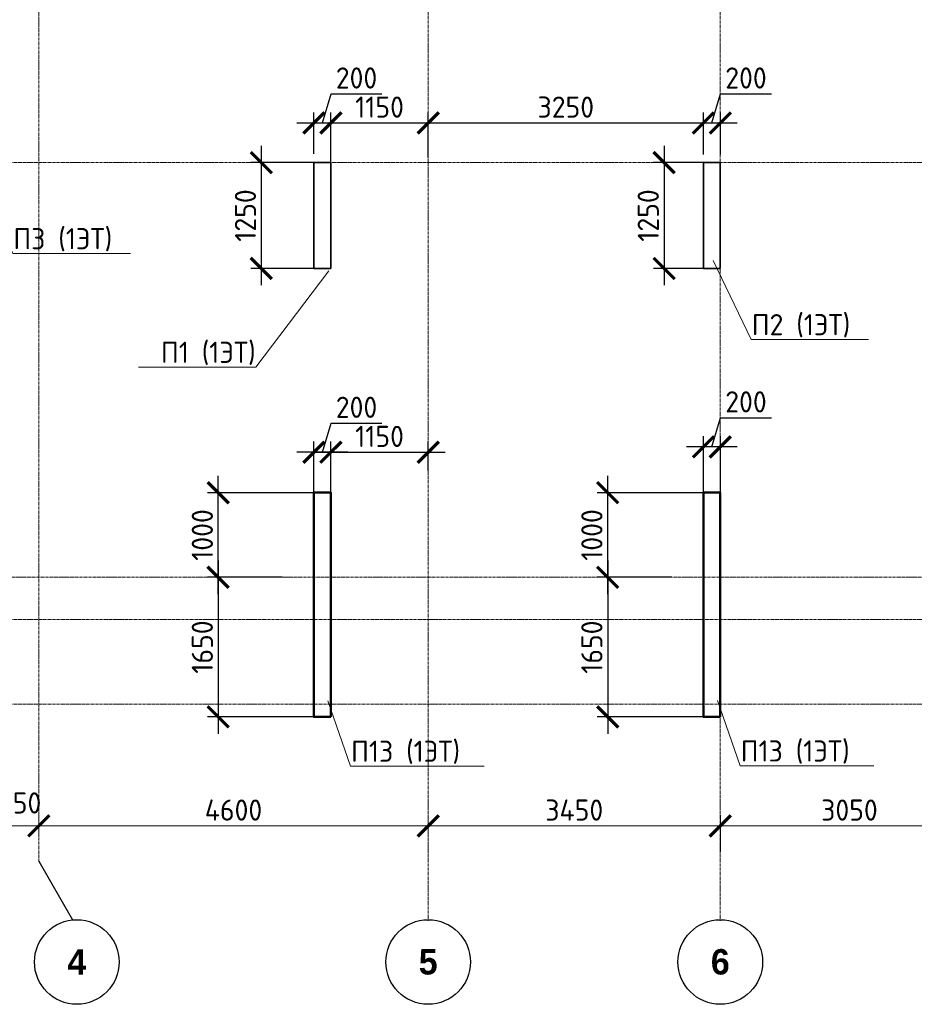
# Model space of a CAD drawing. Header units: millimetres. Extents: x 263826 to 1718326, y -423071 to 70137.
# Tile 186 of 256: x 432368 to 442934, y -84909 to -73275. Entities that reach past the tile are written whole.
import ezdxf
from ezdxf import colors
from ezdxf.entities.mleader import LeaderData, LeaderLine
from ezdxf.math import Vec2, Vec3

# ---------------------------------------------------------------- set-up
doc = ezdxf.new("R2010")
doc.units = ezdxf.units.MM
doc.linetypes.add('______5', pattern=[1100, 800, -100, 100, -100])
doc.linetypes.add('осевая', pattern=[50.8, 31.75, -6.35, 6.35, -6.35])
doc.layers.add('Колонна_ бетон', color=7, linetype='Continuous', lineweight=50, true_color=0xb4b496)
for name, color, linetype, lineweight in [('Конструкции 0.5', 5, 'Continuous', 50), ('Оси', 40, '______5', 18), ('подоснова', 151, 'Continuous', 5), ('РАЗМЕРЫ', 1, 'Continuous', 9), ('Узлы', 7, 'Continuous', 0)]:
    doc.layers.add(name, color=color, linetype=linetype, lineweight=lineweight)
doc.styles.add('Century Gothic', font='GOTHIC.TTF')
doc.styles.add('GOST-2.304_Type-B', font='GOST_Common.ttf')
doc.dimstyles.new('СПДС', dxfattribs={"dimscale": 100, "dimtxt": 2.5, "dimasz": 2.5, "dimexe": 1.25, "dimexo": 0, "dimtad": 1, "dimdec": 0, "dimtxsty": 'GOST-2.304_Type-B', "dimblk": 'ARCHTICK', "dimcen": 2.5, "dimdle": 2, "dimadec": 0, "dimazin": 2, "dimtfac": 0.75, "dimtdec": 0, "dimtmove": 1, "dimatfit": 3, "dimfxl": 1, "dimtolj": 1, "dimarcsym": 1})

# ---------------------------------------------------------------- blocks, each defined once
blk = doc.blocks.new('NSY101')
at = {"color": 0, "linetype": 'ByBlock', "lineweight": -2}
blk.add_circle((0, 0), 50, dxfattribs=at)
blk = doc.blocks.new('_ArchTick')
at = {"color": 0, "linetype": 'ByBlock', "const_width": 0.15}
blk.add_lwpolyline([(-0.5, -0.5), (0.5, 0.5)], dxfattribs=at)
blk = doc.blocks.new('*D3817')
at = {"layer": 'DEFPOINTS', "color": 0, "lineweight": 0, "transparency": 16777216}
for p in [(483205, -129833), (483205, -129895), (482755, -129989)]:
    blk.add_point(p, dxfattribs=at)
at = {"layer": 'РАЗМЕРЫ', "color": 0, "lineweight": -2, "transparency": 16777216}
for p, q in [((482755, -129989), (482755, -129708)), ((483205, -129895), (483205, -129708)), ((482555, -129833), (483405, -129833))]:
    blk.add_line(p, q, dxfattribs=at)
at = {"layer": 'РАЗМЕРЫ', "color": 0, "lineweight": -2, "transparency": 16777216, "xscale": 250, "yscale": 250, "zscale": 250, "rotation": 180}
blk.add_blockref('_ArchTick', (482755, -129833), dxfattribs=at)
at = {"layer": 'РАЗМЕРЫ', "color": 0, "lineweight": -2, "transparency": 16777216, "xscale": 250, "yscale": 250, "zscale": 250}
blk.add_blockref('_ArchTick', (483205, -129833), dxfattribs=at)
at = {"layer": 'РАЗМЕРЫ', "color": 0, "transparency": 16777216, "insert": (482977, -129562), "char_height": 250, "attachment_point": 5, "style": 'GOST-2.304_Type-B'}
blk.add_mtext('\\A1;450', dxfattribs=at)
blk = doc.blocks.new('*D3818')
at = {"layer": 'DEFPOINTS', "color": 0, "lineweight": 0, "transparency": 16777216}
for p in [(483205, -129833), (487805, -129833), (487805, -129926)]:
    blk.add_point(p, dxfattribs=at)
at = {"layer": 'РАЗМЕРЫ', "color": 0, "lineweight": -2, "transparency": 16777216}
for p, q in [((487805, -129926), (487805, -129708)), ((483005, -129833), (488005, -129833)), ((483205, -129833), (483205, -129958))]:
    blk.add_line(p, q, dxfattribs=at)
at = {"layer": 'РАЗМЕРЫ', "color": 0, "lineweight": -2, "transparency": 16777216, "xscale": 250, "yscale": 250, "zscale": 250, "rotation": 180}
blk.add_blockref('_ArchTick', (483205, -129833), dxfattribs=at)
at = {"layer": 'РАЗМЕРЫ', "color": 0, "lineweight": -2, "transparency": 16777216, "xscale": 250, "yscale": 250, "zscale": 250}
blk.add_blockref('_ArchTick', (487805, -129833), dxfattribs=at)
at = {"layer": 'РАЗМЕРЫ', "color": 0, "transparency": 16777216, "insert": (485505, -129646), "char_height": 250, "attachment_point": 5, "style": 'GOST-2.304_Type-B'}
blk.add_mtext('\\A1;4600', dxfattribs=at)
blk = doc.blocks.new('*D3819')
at = {"layer": 'DEFPOINTS', "color": 0, "lineweight": 0, "transparency": 16777216}
for p in [(491255, -129833), (487805, -129926), (491255, -130107)]:
    blk.add_point(p, dxfattribs=at)
at = {"layer": 'РАЗМЕРЫ', "color": 0, "lineweight": -2, "transparency": 16777216}
for p, q in [((487805, -129926), (487805, -129708)), ((491255, -130107), (491255, -129708)), ((487605, -129833), (491455, -129833))]:
    blk.add_line(p, q, dxfattribs=at)
at = {"layer": 'РАЗМЕРЫ', "color": 0, "lineweight": -2, "transparency": 16777216, "xscale": 250, "yscale": 250, "zscale": 250, "rotation": 180}
blk.add_blockref('_ArchTick', (487805, -129833), dxfattribs=at)
at = {"layer": 'РАЗМЕРЫ', "color": 0, "lineweight": -2, "transparency": 16777216, "xscale": 250, "yscale": 250, "zscale": 250}
blk.add_blockref('_ArchTick', (491255, -129833), dxfattribs=at)
at = {"layer": 'РАЗМЕРЫ', "color": 0, "transparency": 16777216, "insert": (489530, -129646), "char_height": 250, "attachment_point": 5, "style": 'GOST-2.304_Type-B'}
blk.add_mtext('\\A1;3450', dxfattribs=at)
blk = doc.blocks.new('*D3820')
at = {"layer": 'DEFPOINTS', "color": 0, "lineweight": 0, "transparency": 16777216}
for p in [(494305, -129833), (494305, -130050), (491255, -130136)]:
    blk.add_point(p, dxfattribs=at)
at = {"layer": 'РАЗМЕРЫ', "color": 0, "lineweight": -2, "transparency": 16777216}
for p, q in [((491255, -130136), (491255, -129708)), ((494305, -130050), (494305, -129708)), ((491055, -129833), (494505, -129833))]:
    blk.add_line(p, q, dxfattribs=at)
at = {"layer": 'РАЗМЕРЫ', "color": 0, "lineweight": -2, "transparency": 16777216, "xscale": 250, "yscale": 250, "zscale": 250, "rotation": 180}
blk.add_blockref('_ArchTick', (491255, -129833), dxfattribs=at)
at = {"layer": 'РАЗМЕРЫ', "color": 0, "lineweight": -2, "transparency": 16777216, "xscale": 250, "yscale": 250, "zscale": 250}
blk.add_blockref('_ArchTick', (494305, -129833), dxfattribs=at)
at = {"layer": 'РАЗМЕРЫ', "color": 0, "transparency": 16777216, "insert": (492780, -129646), "char_height": 250, "attachment_point": 5, "style": 'GOST-2.304_Type-B'}
blk.add_mtext('\\A1;3050', dxfattribs=at)
blk = doc.blocks.new('*D1911')
at = {"layer": 'DEFPOINTS', "color": 0, "transparency": 16777216}
for p in [(434712, -78864), (435943, -78864), (435468, -79864)]:
    blk.add_point(p, dxfattribs=at)
at = {"layer": 'РАЗМЕРЫ', "color": 0, "lineweight": -2, "transparency": 16777216}
for p, q in [((434712, -80064), (434712, -78664)), ((435943, -78864), (434587, -78864)), ((435468, -79864), (434587, -79864))]:
    blk.add_line(p, q, dxfattribs=at)
at = {"layer": 'РАЗМЕРЫ', "color": 0, "lineweight": -2, "transparency": 16777216, "xscale": 250, "yscale": 250, "zscale": 250}
for p, rotation in [((434712, -78864), 90), ((434712, -79864), 270)]:
    blk.add_blockref('_ArchTick', p, dxfattribs=dict(at, rotation=rotation))
at = {"layer": 'РАЗМЕРЫ', "color": 0, "lineweight": 0, "transparency": 16777216, "insert": (434525, -79364), "char_height": 250, "attachment_point": 5, "rotation": 90, "style": 'GOST-2.304_Type-B'}
blk.add_mtext('\\A1;1000', dxfattribs=at)
blk = doc.blocks.new('*D1917')
at = {"layer": 'DEFPOINTS', "color": 0, "transparency": 16777216}
for p in [(440443, -78323), (440443, -79260), (440643, -79260)]:
    blk.add_point(p, dxfattribs=at)
at = {"layer": 'РАЗМЕРЫ', "color": 0, "lineweight": -2, "transparency": 16777216}
for p, q in [((440543, -78323), (440646, -77979)), ((440646, -77979), (441246, -77979)), ((440443, -79260), (440443, -78198)), ((440643, -79260), (440643, -78198)), ((440843, -78323), (440243, -78323))]:
    blk.add_line(p, q, dxfattribs=at)
at = {"layer": 'РАЗМЕРЫ', "color": 0, "lineweight": -2, "transparency": 16777216, "xscale": 250, "yscale": 250, "zscale": 250, "rotation": 180}
blk.add_blockref('_ArchTick', (440443, -78323), dxfattribs=at)
at = {"layer": 'РАЗМЕРЫ', "color": 0, "lineweight": -2, "transparency": 16777216, "xscale": 250, "yscale": 250, "zscale": 250}
blk.add_blockref('_ArchTick', (440643, -78323), dxfattribs=at)
at = {"layer": 'РАЗМЕРЫ', "color": 0, "lineweight": 0, "transparency": 16777216, "insert": (440946, -77791), "char_height": 250, "attachment_point": 5, "style": 'GOST-2.304_Type-B'}
blk.add_mtext('\\A1;200', dxfattribs=at)
blk = doc.blocks.new('*D1918')
at = {"layer": 'DEFPOINTS', "color": 0, "transparency": 16777216}
for p in [(435843, -78386), (435843, -79213), (436043, -79213)]:
    blk.add_point(p, dxfattribs=at)
at = {"layer": 'РАЗМЕРЫ', "color": 0, "lineweight": -2, "transparency": 16777216}
for p, q in [((435943, -78386), (436046, -78042)), ((436046, -78042), (436646, -78042)), ((435843, -79213), (435843, -78261)), ((436043, -79213), (436043, -78261)), ((436243, -78386), (435643, -78386))]:
    blk.add_line(p, q, dxfattribs=at)
at = {"layer": 'РАЗМЕРЫ', "color": 0, "lineweight": -2, "transparency": 16777216, "xscale": 250, "yscale": 250, "zscale": 250, "rotation": 180}
blk.add_blockref('_ArchTick', (435843, -78386), dxfattribs=at)
at = {"layer": 'РАЗМЕРЫ', "color": 0, "lineweight": -2, "transparency": 16777216, "xscale": 250, "yscale": 250, "zscale": 250}
blk.add_blockref('_ArchTick', (436043, -78386), dxfattribs=at)
at = {"layer": 'РАЗМЕРЫ', "color": 0, "lineweight": 0, "transparency": 16777216, "insert": (436346, -77855), "char_height": 250, "attachment_point": 5, "style": 'GOST-2.304_Type-B'}
blk.add_mtext('\\A1;200', dxfattribs=at)
blk = doc.blocks.new('*D1823')
at = {"layer": 'DEFPOINTS', "color": 0, "transparency": 16777216}
for p in [(437193, -78386), (437193, -78601), (436043, -78737)]:
    blk.add_point(p, dxfattribs=at)
at = {"layer": 'РАЗМЕРЫ', "color": 0, "lineweight": -2, "transparency": 16777216}
for p, q in [((436043, -78737), (436043, -78261)), ((437193, -78601), (437193, -78261)), ((435843, -78386), (437393, -78386))]:
    blk.add_line(p, q, dxfattribs=at)
at = {"layer": 'РАЗМЕРЫ', "color": 0, "lineweight": -2, "transparency": 16777216, "xscale": 250, "yscale": 250, "zscale": 250, "rotation": 180}
blk.add_blockref('_ArchTick', (436043, -78386), dxfattribs=at)
at = {"layer": 'РАЗМЕРЫ', "color": 0, "lineweight": -2, "transparency": 16777216, "xscale": 250, "yscale": 250, "zscale": 250}
blk.add_blockref('_ArchTick', (437193, -78386), dxfattribs=at)
at = {"layer": 'РАЗМЕРЫ', "color": 0, "lineweight": 0, "transparency": 16777216, "insert": (436618, -78199), "char_height": 250, "attachment_point": 5, "style": 'GOST-2.304_Type-B'}
blk.add_mtext('\\A1;1150', dxfattribs=at)
blk = doc.blocks.new('*D1925')
at = {"layer": 'DEFPOINTS', "color": 0, "transparency": 16777216}
for p in [(435468, -79864, 3100), (434712, -81513), (435842, -81513, 3100)]:
    blk.add_point(p, dxfattribs=at)
at = {"layer": 'РАЗМЕРЫ', "color": 0, "lineweight": -2, "transparency": 16777216}
for p, q in [((434712, -79664), (434712, -81713)), ((435468, -79864), (434587, -79864)), ((435842, -81513), (434587, -81513))]:
    blk.add_line(p, q, dxfattribs=at)
at = {"layer": 'РАЗМЕРЫ', "color": 0, "lineweight": -2, "transparency": 16777216, "xscale": 250, "yscale": 250, "zscale": 250}
for p, rotation in [((434712, -79864), 90), ((434712, -81513), 270)]:
    blk.add_blockref('_ArchTick', p, dxfattribs=dict(at, rotation=rotation))
at = {"layer": 'РАЗМЕРЫ', "color": 0, "lineweight": 0, "transparency": 16777216, "insert": (434525, -80688), "char_height": 250, "attachment_point": 5, "rotation": 90, "style": 'GOST-2.304_Type-B'}
blk.add_mtext('\\A1;1650', dxfattribs=at)
blk = doc.blocks.new('*D1926')
at = {"layer": 'DEFPOINTS', "color": 0, "transparency": 16777216}
for p in [(439313, -78864), (440544, -78864), (440069, -79864)]:
    blk.add_point(p, dxfattribs=at)
at = {"layer": 'РАЗМЕРЫ', "color": 0, "lineweight": -2, "transparency": 16777216}
for p, q in [((439313, -80064), (439313, -78664)), ((440544, -78864), (439188, -78864)), ((440069, -79864), (439188, -79864))]:
    blk.add_line(p, q, dxfattribs=at)
at = {"layer": 'РАЗМЕРЫ', "color": 0, "lineweight": -2, "transparency": 16777216, "xscale": 250, "yscale": 250, "zscale": 250}
for p, rotation in [((439313, -78864), 90), ((439313, -79864), 270)]:
    blk.add_blockref('_ArchTick', p, dxfattribs=dict(at, rotation=rotation))
at = {"layer": 'РАЗМЕРЫ', "color": 0, "lineweight": 0, "transparency": 16777216, "insert": (439126, -79364), "char_height": 250, "attachment_point": 5, "rotation": 90, "style": 'GOST-2.304_Type-B'}
blk.add_mtext('\\A1;1000', dxfattribs=at)
blk = doc.blocks.new('*D1927')
at = {"layer": 'DEFPOINTS', "color": 0, "transparency": 16777216}
for p in [(440069, -79864, 3100), (439313, -81514), (440443, -81514, 3100)]:
    blk.add_point(p, dxfattribs=at)
at = {"layer": 'РАЗМЕРЫ', "color": 0, "lineweight": -2, "transparency": 16777216}
for p, q in [((439313, -79664), (439313, -81714)), ((440069, -79864), (439188, -79864)), ((440443, -81514), (439188, -81514))]:
    blk.add_line(p, q, dxfattribs=at)
at = {"layer": 'РАЗМЕРЫ', "color": 0, "lineweight": -2, "transparency": 16777216, "xscale": 250, "yscale": 250, "zscale": 250}
for p, rotation in [((439313, -79864), 90), ((439313, -81514), 270)]:
    blk.add_blockref('_ArchTick', p, dxfattribs=dict(at, rotation=rotation))
at = {"layer": 'РАЗМЕРЫ', "color": 0, "lineweight": 0, "transparency": 16777216, "insert": (439126, -80689), "char_height": 250, "attachment_point": 5, "rotation": 90, "style": 'GOST-2.304_Type-B'}
blk.add_mtext('\\A1;1650', dxfattribs=at)
blk = doc.blocks.new('*D2210')
at = {"layer": 'DEFPOINTS', "color": 0, "transparency": 16777216}
for p in [(436043, -74495), (435843, -74859), (436043, -75014)]:
    blk.add_point(p, dxfattribs=at)
at = {"layer": 'РАЗМЕРЫ', "color": 0, "lineweight": -2, "transparency": 16777216}
for p, q in [((435943, -74495), (436046, -74152)), ((436046, -74152), (436646, -74152)), ((435843, -74859), (435843, -74370)), ((436043, -75014), (436043, -74370)), ((435643, -74495), (436243, -74495))]:
    blk.add_line(p, q, dxfattribs=at)
at = {"layer": 'РАЗМЕРЫ', "color": 0, "lineweight": -2, "transparency": 16777216, "xscale": 250, "yscale": 250, "zscale": 250, "rotation": 180}
blk.add_blockref('_ArchTick', (435843, -74495), dxfattribs=at)
at = {"layer": 'РАЗМЕРЫ', "color": 0, "lineweight": -2, "transparency": 16777216, "xscale": 250, "yscale": 250, "zscale": 250}
blk.add_blockref('_ArchTick', (436043, -74495), dxfattribs=at)
at = {"layer": 'РАЗМЕРЫ', "color": 0, "lineweight": 0, "transparency": 16777216, "insert": (436346, -73964), "char_height": 250, "attachment_point": 5, "style": 'GOST-2.304_Type-B'}
blk.add_mtext('\\A1;200', dxfattribs=at)
blk = doc.blocks.new('*D2211')
at = {"layer": 'DEFPOINTS', "color": 0, "transparency": 16777216}
for p in [(435943, -74964, -360), (435221, -76214), (435843, -76214, -360)]:
    blk.add_point(p, dxfattribs=at)
at = {"layer": 'РАЗМЕРЫ', "color": 0, "lineweight": -2, "transparency": 16777216}
for p, q in [((435221, -74764), (435221, -76414)), ((435943, -74964), (435096, -74964)), ((435843, -76214), (435096, -76214))]:
    blk.add_line(p, q, dxfattribs=at)
at = {"layer": 'РАЗМЕРЫ', "color": 0, "lineweight": -2, "transparency": 16777216, "xscale": 250, "yscale": 250, "zscale": 250}
for p, rotation in [((435221, -74964), 90), ((435221, -76214), 270)]:
    blk.add_blockref('_ArchTick', p, dxfattribs=dict(at, rotation=rotation))
at = {"layer": 'РАЗМЕРЫ', "color": 0, "lineweight": 0, "transparency": 16777216, "insert": (435034, -75589), "char_height": 250, "attachment_point": 5, "rotation": 90, "style": 'GOST-2.304_Type-B'}
blk.add_mtext('\\A1;1250', dxfattribs=at)
blk = doc.blocks.new('*D2212')
at = {"layer": 'DEFPOINTS', "color": 0, "transparency": 16777216}
for p in [(440643, -74495), (440443, -74869), (440643, -74869)]:
    blk.add_point(p, dxfattribs=at)
at = {"layer": 'РАЗМЕРЫ', "color": 0, "lineweight": -2, "transparency": 16777216}
for p, q in [((440543, -74495), (440646, -74152)), ((440646, -74152), (441246, -74152)), ((440443, -74869), (440443, -74370)), ((440643, -74869), (440643, -74370)), ((440243, -74495), (440843, -74495))]:
    blk.add_line(p, q, dxfattribs=at)
at = {"layer": 'РАЗМЕРЫ', "color": 0, "lineweight": -2, "transparency": 16777216, "xscale": 250, "yscale": 250, "zscale": 250, "rotation": 180}
blk.add_blockref('_ArchTick', (440443, -74495), dxfattribs=at)
at = {"layer": 'РАЗМЕРЫ', "color": 0, "lineweight": -2, "transparency": 16777216, "xscale": 250, "yscale": 250, "zscale": 250}
blk.add_blockref('_ArchTick', (440643, -74495), dxfattribs=at)
at = {"layer": 'РАЗМЕРЫ', "color": 0, "lineweight": 0, "transparency": 16777216, "insert": (440946, -73964), "char_height": 250, "attachment_point": 5, "style": 'GOST-2.304_Type-B'}
blk.add_mtext('\\A1;200', dxfattribs=at)
blk = doc.blocks.new('*D2213')
at = {"layer": 'DEFPOINTS', "color": 0, "transparency": 16777216}
for p in [(440443, -74964), (439979, -76214), (440443, -76214)]:
    blk.add_point(p, dxfattribs=at)
at = {"layer": 'РАЗМЕРЫ', "color": 0, "lineweight": -2, "transparency": 16777216}
for p, q in [((439979, -74764), (439979, -76414)), ((440443, -74964), (439854, -74964)), ((440443, -76214), (439854, -76214))]:
    blk.add_line(p, q, dxfattribs=at)
at = {"layer": 'РАЗМЕРЫ', "color": 0, "lineweight": -2, "transparency": 16777216, "xscale": 250, "yscale": 250, "zscale": 250}
for p, rotation in [((439979, -74964), 90), ((439979, -76214), 270)]:
    blk.add_blockref('_ArchTick', p, dxfattribs=dict(at, rotation=rotation))
at = {"layer": 'РАЗМЕРЫ', "color": 0, "lineweight": 0, "transparency": 16777216, "insert": (439792, -75589), "char_height": 250, "attachment_point": 5, "rotation": 90, "style": 'GOST-2.304_Type-B'}
blk.add_mtext('\\A1;1250', dxfattribs=at)
blk = doc.blocks.new('_None')
blk = doc.blocks.new('*D2226')
at = {"layer": 'DEFPOINTS', "color": 0, "lineweight": 0, "transparency": 16777216}
for p in [(437193, -74495), (437193, -74903, 3100), (436043, -75014, 3300)]:
    blk.add_point(p, dxfattribs=at)
at = {"layer": 'РАЗМЕРЫ', "color": 0, "lineweight": -2, "transparency": 16777216}
for p, q in [((436043, -75014), (436043, -74370)), ((437193, -74903), (437193, -74370)), ((435843, -74495), (437393, -74495))]:
    blk.add_line(p, q, dxfattribs=at)
at = {"layer": 'РАЗМЕРЫ', "color": 0, "lineweight": -2, "transparency": 16777216, "xscale": 250, "yscale": 250, "zscale": 250, "rotation": 180}
blk.add_blockref('_ArchTick', (436043, -74495), dxfattribs=at)
at = {"layer": 'РАЗМЕРЫ', "color": 0, "lineweight": -2, "transparency": 16777216, "xscale": 250, "yscale": 250, "zscale": 250}
blk.add_blockref('_ArchTick', (437193, -74495), dxfattribs=at)
at = {"layer": 'РАЗМЕРЫ', "color": 0, "lineweight": 0, "transparency": 16777216, "insert": (436618, -74308), "char_height": 250, "attachment_point": 5, "style": 'GOST-2.304_Type-B'}
blk.add_mtext('\\A1;1150', dxfattribs=at)
blk = doc.blocks.new('*D2227')
at = {"layer": 'DEFPOINTS', "color": 0, "lineweight": 0, "transparency": 16777216}
for p in [(440443, -74495), (440443, -74740, 3300), (437193, -74903, 3100)]:
    blk.add_point(p, dxfattribs=at)
at = {"layer": 'РАЗМЕРЫ', "color": 0, "lineweight": -2, "transparency": 16777216}
for p, q in [((437193, -74903), (437193, -74370)), ((440443, -74740), (440443, -74370)), ((436993, -74495), (440643, -74495))]:
    blk.add_line(p, q, dxfattribs=at)
at = {"layer": 'РАЗМЕРЫ', "color": 0, "lineweight": -2, "transparency": 16777216, "xscale": 250, "yscale": 250, "zscale": 250, "rotation": 180}
blk.add_blockref('_ArchTick', (437193, -74495), dxfattribs=at)
at = {"layer": 'РАЗМЕРЫ', "color": 0, "lineweight": -2, "transparency": 16777216, "xscale": 250, "yscale": 250, "zscale": 250}
blk.add_blockref('_ArchTick', (440443, -74495), dxfattribs=at)
at = {"layer": 'РАЗМЕРЫ', "color": 0, "lineweight": 0, "transparency": 16777216, "insert": (438818, -74308), "char_height": 250, "attachment_point": 5, "style": 'GOST-2.304_Type-B'}
blk.add_mtext('\\A1;3250', dxfattribs=at)
blk = doc.blocks.new('оси 2.2-2.3')
at = {"layer": 'Оси', "color": 16, "linetype": 'осевая', "lineweight": 0, "transparency": 33554687}
for p, q in [((487804.9, -104267.9), (487804.9, -130953.9)), ((491254.9, -104267.9), (491254.9, -130953.9)), ((483204.9, -105027.5), (483204.9, -130259.7)), ((468076.3, -121995.4), (524372.9, -121995.4)), ((468653.8, -126895.4), (523707.4, -126895.4)), ((468076.3, -127395.4), (524372.9, -127395.4)), ((468076.3, -128395.4), (524372.9, -128395.4))]:
    blk.add_line(p, q, dxfattribs=at)
at = {"layer": 'Оси', "color": 16, "linetype": '______5', "lineweight": 25, "transparency": 33554687}
blk.add_line((483204.9, -130249.8), (483641.1, -131005.2), dxfattribs=at)
at = {"layer": 'Оси', "color": 16, "linetype": 'Continuous', "lineweight": 25, "transparency": 33554687, "xscale": 9.999999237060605, "yscale": 9.999999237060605, "zscale": 9.999999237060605}
for p in [(483654.4, -131441.1), (487804.4, -131441.1), (491254.4, -131441.1)]:
    blk.add_blockref('NSY101', p, dxfattribs=at)
at = {"layer": 'Оси', "color": 16, "linetype": 'Continuous', "lineweight": 25, "transparency": 33554687, "char_height": 300, "width": 385, "attachment_point": 5, "style": 'Century Gothic'}
for s, insert in [('\\A1;{\\fCentury Gothic|i0|b1;\\H300.000000;\\W1.000000;\\C16;4}\\P', (483654.4, -131441.1)), ('\\A1;{\\fCentury Gothic|i0|b1;\\H300.000000;\\W1.000000;\\C16;5}\\P', (487804.4, -131441.1)), ('\\A1;{\\fCentury Gothic|i0|b1;\\H300.000000;\\W1.000000;\\C16;6}\\P', (491254.4, -131441.1))]:
    blk.add_mtext(s, dxfattribs=dict(at, insert=insert))
at = {"layer": 'РАЗМЕРЫ', "color": 1}
dim = blk.add_linear_dim(base=(483204.9, -129833.3), p1=(482754.9, -129989.1), p2=(483204.9, -129894.8), dimstyle='СПДС', dxfattribs=at)
dim.commit()
dim.dimension.update_dxf_attribs({"geometry": '*D3817', "text_midpoint": (482977.3, -129749.6), "dimtype": 128})
for base, p1, p2, picture, middle in [((487804.9, -129833.3), (483204.9, -129833.3), (487804.9, -129925.7), '*D3818', (485504.9, -129645.8)), ((491254.9, -129833.3), (487804.9, -129925.7), (491254.9, -130106.6), '*D3819', (489529.9, -129645.8)), ((494304.9, -129833.3), (491254.9, -130135.5), (494304.9, -130050.1), '*D3820', (492779.9, -129645.8))]:
    dim = blk.add_linear_dim(base=base, p1=p1, p2=p2, dimstyle='СПДС', dxfattribs=at)
    dim.commit()
    dim.dimension.update_dxf_attribs({"geometry": picture, "text_midpoint": middle})

msp = doc.modelspace()

# ---------------------------------------------------------------- linework, layer by layer
at = {"layer": 'Колонна_ бетон', "color": 180, "linetype": 'Continuous', "lineweight": 35, "transparency": 33554687}
for p, q in [((435842.9511, -74963.62571, -4157.37226), (435842.9511, -76213.62568, -4157.37226)), ((436042.9511, -74963.62571, -4157.37226), (435842.9511, -74963.62571, -4157.37226)), ((436042.9511, -74963.62571, -4157.37226), (436042.9511, -76213.62568, -4157.37226)), ((440642.95266, -74963.62571, -4157.37226), (440442.95266, -74963.62571, -4157.37226)), ((440442.95266, -74963.62571, -4157.37226), (440442.95266, -76213.62568, -4157.37226)), ((440642.95266, -76213.62568, -4157.37226), (440642.95266, -74963.62571, -4157.37226)), ((435842.9511, -76213.62568, -4157.37226), (436042.9511, -76213.62568, -4157.37226)), ((440642.95266, -76213.62568, -4157.37226), (440442.95266, -76213.62568, -4157.37226))]:
    msp.add_line(p, q, dxfattribs=at)
at = {"layer": 'Конструкции 0.5', "color": 3, "elevation": -4157.37226}
for points in [[(436041.80548, -81513.31094), (435841.80548, -81513.31094), (435842.85531, -78863.62586), (436042.85531, -78863.62586)], [(440642.95107, -81513.62565), (440442.85531, -81513.62565), (440442.85531, -78863.62565), (440642.95107, -78863.62565)]]:
    msp.add_lwpolyline(points, close=True, dxfattribs=at)

# ---------------------------------------------------------------- block references
at = {"layer": 'РАЗМЕРЫ', "color": 1}
msp.add_blockref('оси 2.2-2.3', (-50611.99665, 47031.72666, -4157.37226), dxfattribs=at)

# ---------------------------------------------------------------- dimensions: what is measured, and where the dimension line sits
at = {"layer": 'РАЗМЕРЫ', "color": 1, "lineweight": 0}
for base, p1, p2, picture, middle in [((436043.10124, -74495.30436, -3957.37226), (435843.10124, -74858.80436, -3957.37226), (436043.10124, -75013.62668, -3957.37226), '*D2210', (436108.72624, -73964.05436, -3957.37226)), ((440642.95348, -74495.30436, -3957.37226), (440443.10124, -74868.80436, -3957.37226), (440642.95348, -74868.80436, -3957.37226), '*D2212', (440708.65236, -73964.05436, -3957.37226)), ((435842.85531, -78386.1931, -4157.37226), (436042.85531, -79212.55676, -4157.37226), (435842.85531, -79212.55676, -4157.37226), '*D1918', (436108.48031, -77854.9431, -4157.37226)), ((440442.85531, -78322.56454, -4157.37226), (440642.95107, -79260.17017, -4157.37226), (440442.85531, -79260.17017, -4157.37226), '*D1917', (440708.52819, -77791.31454, -4157.37226)), ((437192.95107, -78386.1931, -4157.37226), (436042.85531, -78736.87493, -4157.37226), (437192.95107, -78600.72949, -4157.37226), '*D1823', (436617.90319, -78198.6931, -4157.37226))]:
    dim = msp.add_linear_dim(base=base, p1=p1, p2=p2, dimstyle='СПДС', dxfattribs=at)
    dim.commit()
    dim.dimension.update_dxf_attribs({"geometry": picture, "text_midpoint": middle})
for base, p1, p2, picture, middle in [((437192.95107, -74495.30436, -7257.37226), (436043.10124, -75013.62668, -3957.37226), (437192.95107, -74903.44187, -4157.37226), '*D2226', (436618.02616, -74307.80436, -7257.37226)), ((440443.10124, -74495.30436, -7257.37226), (437192.95107, -74903.44187, -4157.37226), (440443.10124, -74740.12944, -3957.37226), '*D2227', (438818.02616, -74307.80436, -7257.37226))]:
    dim = msp.add_linear_dim(base=base, p1=p1, p2=p2, dimstyle='СПДС', override={"dimtofl": 0}, dxfattribs=at)
    dim.commit()
    dim.dimension.update_dxf_attribs({"geometry": picture, "text_midpoint": middle})
for base, p1, p2, picture, middle in [((435221.17156, -76213.62568, -4157.37226), (435943.10124, -74963.62568, -4517.37226), (435843.10124, -76213.62568, -4517.37226), '*D2211', (435033.67156, -75588.62568, -4157.37226)), ((439979.02298, -76213.62568, -4157.37226), (440442.95266, -74963.62568, -4157.37226), (440442.95266, -76213.62568, -4157.37226), '*D2213', (439791.52298, -75588.62568, -4157.37226)), ((434712.11185, -78863.62586, -4157.37226), (435467.88353, -79863.62565, -4157.37226), (435942.85531, -78863.62586, -4157.37226), '*D1911', (434524.61185, -79363.62575, -4157.37226)), ((439313.20957, -78863.94057, -4157.37226), (440068.98125, -79863.94035, -4157.37226), (440543.95303, -78863.94057, -4157.37226), '*D1926', (439125.70957, -79363.94046, -4157.37226)), ((434712.11185, -81513.31094, -7257.37226), (435467.88353, -79863.62565, -4157.37226), (435841.80548, -81513.31094, -4157.37226), '*D1925', (434524.61185, -80688.46829, -7257.37226)), ((439313.20957, -81513.62565, -7257.37226), (440068.98125, -79863.94035, -4157.37226), (440442.90319, -81513.62565, -4157.37226), '*D1927', (439125.70957, -80688.783, -7257.37226))]:
    dim = msp.add_linear_dim(base=base, p1=p1, p2=p2, angle=90, dimstyle='СПДС', dxfattribs=at)
    dim.commit()
    dim.dimension.update_dxf_attribs({"geometry": picture, "text_midpoint": middle})

# ---------------------------------------------------------------- leaders
at = {"layer": 'подоснова', "color": 4, "ltscale": 0.3}
ml = msp.add_multileader_mtext('Standard', dxfattribs=at)
ml.set_content('П1 (1ЭТ)', color=4, style='GOST-2.304_Type-B')
ml.set_leader_properties(color=256, linetype='ByLayer', lineweight=15)
ml.set_arrow_properties(name='NONE')
ml.build(insert=Vec2(0, 0))
ml.multileader.update_dxf_attribs({"text_left_attachment_type": 6, "text_right_attachment_type": 6, "dogleg_length": 0.1, "arrow_head_size": 18})
ctx = ml.context
ctx.base_point, ctx.char_height, ctx.arrow_head_size, ctx.landing_gap_size, ctx.plane_origin = Vec3(434032.68404, -77380.33331, 3100), 250, 18, 20, Vec3(426177.71882, -76112.42723, 3100)
ctx.left_attachment, ctx.right_attachment, ctx.text_align_type = 6, 6, 1
notes = []
notes.append((ctx, [(1, (1, 1, 0), (435158.3901, -77380.33331, 3100), (-1, 0), 0.1, [(0, [(436020.65417, -76244.61509, 3100)], 0, [])])]))
ctx.mtext.insert, ctx.mtext.alignment, ctx.mtext.flow_direction = Vec3(434595.48707, -77080.33331, 3100), 2, 5
at = {"layer": 'подоснова', "color": 5, "ltscale": 0.3}
ml = msp.add_multileader_mtext('Standard', dxfattribs=at)
ml.set_content('П13 (1ЭТ)', color=5, style='GOST-2.304_Type-B')
ml.set_leader_properties(color=256, linetype='ByLayer', lineweight=15)
ml.set_arrow_properties(name='NONE')
ml.build(insert=Vec2(0, 0))
ml.multileader.update_dxf_attribs({"text_left_attachment_type": 6, "text_right_attachment_type": 6, "dogleg_length": 0.1, "arrow_head_size": 18})
ctx = ml.context
ctx.base_point, ctx.char_height, ctx.arrow_head_size, ctx.landing_gap_size, ctx.plane_origin = Vec3(440876.29286, -82091.17973, -1417.37226), 250, 18, 20, Vec3(433270.87072, -79663.60183, -1417.37226)
ctx.left_attachment, ctx.right_attachment, ctx.text_align_type = 6, 6, 1
notes.append((ctx, [(0, (1, 1, 0), (440876.19286, -82091.17973, -1417.37226), (1, 0), 0.1, [(0, [(440608.56348, -81321.54427, -1417.37226)], 0, [])])]))
ctx.mtext.insert, ctx.mtext.alignment, ctx.mtext.flow_direction = Vec3(441526.59589, -81791.17973, -1417.37226), 2, 5
ml = msp.add_multileader_mtext('Standard', dxfattribs=at)
ml.set_content('П13 (1ЭТ)', color=5, style='GOST-2.304_Type-B')
ml.set_leader_properties(color=256, linetype='ByLayer', lineweight=15)
ml.set_arrow_properties(name='NONE')
ml.build(insert=Vec2(0, 0))
ml.multileader.update_dxf_attribs({"text_left_attachment_type": 6, "text_right_attachment_type": 6, "dogleg_length": 0.1, "arrow_head_size": 18})
ctx = ml.context
ctx.base_point, ctx.char_height, ctx.arrow_head_size, ctx.landing_gap_size, ctx.plane_origin = Vec3(436275.24163, -82094.38862, -1417.37226), 250, 18, 20, Vec3(428669.81949, -79666.81072, -1417.37226)
ctx.left_attachment, ctx.right_attachment, ctx.text_align_type = 6, 6, 1
notes.append((ctx, [(0, (1, 1, 0), (436275.14163, -82094.38862, -1417.37226), (1, 0), 0.1, [(0, [(436007.51225, -81324.75316, -1417.37226)], 0, [])])]))
ctx.mtext.insert, ctx.mtext.alignment, ctx.mtext.flow_direction = Vec3(436925.54466, -81794.38862, -1417.37226), 2, 5
at = {"layer": 'Узлы', "color": 80, "linetype": 'Continuous', "lineweight": 0}
ml = msp.add_multileader_mtext('Standard', dxfattribs=at)
ml.set_content('П3 (1ЭТ)', color=80, style='GOST-2.304_Type-B')
ml.set_leader_properties(color=256, linetype='ByLayer', lineweight=15)
ml.set_arrow_properties(name='NONE')
ml.build(insert=Vec2(0, 0))
ml.multileader.update_dxf_attribs({"text_left_attachment_type": 6, "text_right_attachment_type": 6, "dogleg_length": 0.1, "arrow_head_size": 18})
ctx = ml.context
ctx.base_point, ctx.char_height, ctx.arrow_head_size, ctx.landing_gap_size, ctx.plane_origin = Vec3(432288.72774, -76037.51162, -4517.37226), 250, 18, 20, Vec3(422809.05485, -69678.78355, -4517.37226)
ctx.left_attachment, ctx.right_attachment, ctx.text_align_type = 6, 6, 1
notes.append((ctx, [(0, (1, 1, 0), (432288.62774, -76037.51162, -4517.37226), (1, 0), 0.1, [(0, [(431838.90626, -75103.70553, -4517.37226)], 0, [])])]))
ctx.mtext.insert, ctx.mtext.alignment, ctx.mtext.flow_direction = Vec3(432876.53077, -75737.51162, -4517.37226), 2, 5
ml = msp.add_multileader_mtext('Standard', dxfattribs=at)
ml.set_content('П2 (1ЭТ)', color=80, style='GOST-2.304_Type-B')
ml.set_leader_properties(color=256, linetype='ByLayer', lineweight=15)
ml.set_arrow_properties(name='NONE')
ml.build(insert=Vec2(0, 0))
ml.multileader.update_dxf_attribs({"text_left_attachment_type": 6, "text_right_attachment_type": 6, "dogleg_length": 0.1, "arrow_head_size": 18})
ctx = ml.context
ctx.base_point, ctx.char_height, ctx.arrow_head_size, ctx.landing_gap_size, ctx.plane_origin = Vec3(441007.69469, -77053.70958, -4517.37226), 250, 18, 20, Vec3(431528.02181, -70694.98152, -4517.37226)
ctx.left_attachment, ctx.right_attachment, ctx.text_align_type = 6, 6, 1
notes.append((ctx, [(0, (1, 1, 0), (441007.59469, -77053.70958, -4517.37226), (1, 0), 0.1, [(0, [(440557.87322, -76119.90349, -4517.37226)], 0, [])])]))
ctx.mtext.insert, ctx.mtext.alignment, ctx.mtext.flow_direction = Vec3(441595.49772, -76753.70958, -4517.37226), 2, 5
for ctx, leaders in notes:
    for number, flags, end, landing, length, lines in leaders:
        leader = LeaderData()
        leader.index, (leader.has_last_leader_line, leader.has_dogleg_vector, leader.attachment_direction) = number, flags
        leader.last_leader_point, leader.dogleg_vector, leader.dogleg_length = Vec3(end), Vec3(landing), length
        for number, points, colour, breaks in lines:
            line = LeaderLine()
            line.index, line.vertices, line.color, line.breaks = number, Vec3.list(points), colors.encode_raw_color(colour), breaks
            leader.lines.append(line)
        ctx.leaders.append(leader)

doc.saveas('drawing.dxf')
